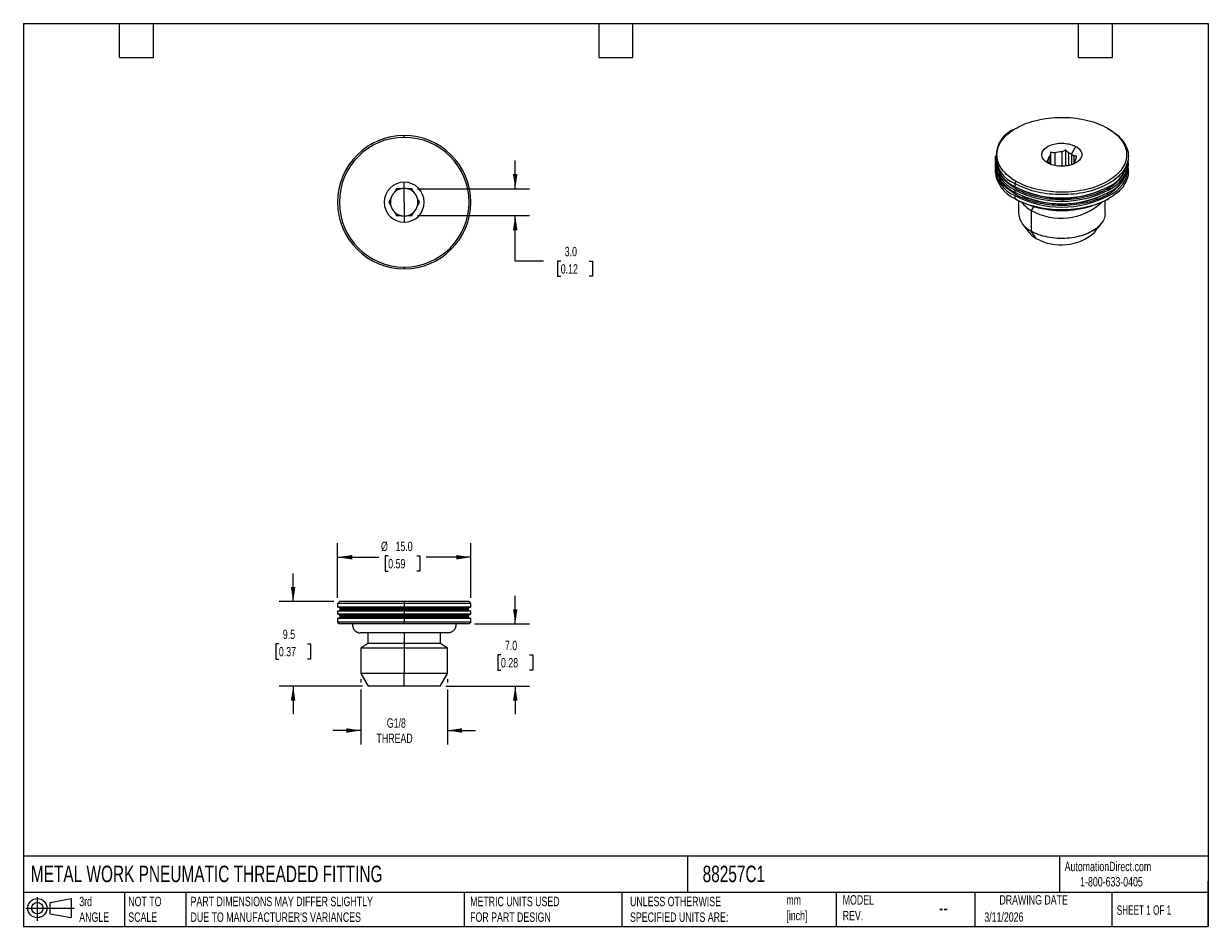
# Model space of a CAD drawing. Header units: millimetres. Extents: x 3 to 137, y 3 to 105.
import ezdxf

# ---------------------------------------------------------------- set-up
doc = ezdxf.new("R2010")
doc.units = ezdxf.units.MM
doc.header["$LTSCALE"] = 0.5
doc.linetypes.add('SLD-Solid', pattern=[0])
doc.layers.add('DIMENSIONS', color=140, linetype='SLD-Solid', lineweight=25)
doc.layers.add('TEXT', color=140, linetype='SLD-Solid', lineweight=25)
doc.layers.add('SLD-DEFPOINTS', color=7, linetype='Continuous')
doc.styles.add('SLDTEXTSTYLE0', font='TXT', dxfattribs={"width": 0.7})
doc.styles.add('SLDTEXTSTYLE1', font='TXT', dxfattribs={"width": 0.65})
doc.dimstyles.new('SLDDIMSTYLE0', dxfattribs={"dimtxt": 1.079004, "dimasz": 1.651, "dimexe": 0, "dimexo": 0.0625, "dimgap": 0.269751, "dimtad": 0, "dimtih": 1, "dimtoh": 1, "dimdec": 1, "dimrnd": 1e-09, "dimzin": 4, "dimdsep": 46, "dimtxsty": 'SLDTEXTSTYLE0', "dimsah": 1, "dimcen": 0.09, "dimadec": 0, "dimazin": 1, "dimtfac": 1, "dimtdec": 1, "dimtmove": 0, "dimatfit": 0, "dimfxl": 0, "dimfrac": 2, "dimtolj": 1, "dimtzin": 12, "dimarcsym": 0})
doc.dimstyles.new('SLDDIMSTYLE1', dxfattribs={"dimtxt": 1.079004, "dimasz": 1.651, "dimexe": 0, "dimexo": 0.0625, "dimgap": 0.269751, "dimtad": 0, "dimtih": 1, "dimtoh": 1, "dimdec": 1, "dimrnd": 1e-09, "dimzin": 12, "dimdsep": 46, "dimtxsty": 'SLDTEXTSTYLE0', "dimsah": 1, "dimcen": 0.09, "dimadec": 0, "dimazin": 3, "dimtfac": 1, "dimtdec": 1, "dimtmove": 0, "dimatfit": 0, "dimfxl": 0, "dimfrac": 2, "dimtolj": 1, "dimtzin": 12, "dimarcsym": 0})
doc.dimstyles.new('SLDDIMSTYLE2', dxfattribs={"dimtxt": 1.079004, "dimasz": 1.651, "dimexe": 0, "dimexo": 0.0625, "dimgap": 0.269751, "dimtad": 0, "dimtih": 1, "dimtoh": 1, "dimdec": 1, "dimrnd": 1e-09, "dimzin": 4, "dimdsep": 46, "dimtxsty": 'SLDTEXTSTYLE0', "dimsah": 1, "dimcen": 0.09, "dimadec": 0, "dimazin": 1, "dimtfac": 1, "dimtdec": 1, "dimtofl": 0, "dimtmove": 0, "dimatfit": 3, "dimfxl": 0, "dimfrac": 2, "dimtolj": 1, "dimtzin": 12, "dimarcsym": 0})

# ---------------------------------------------------------------- blocks, each defined once
blk = doc.blocks.new('Block11')
at = {"color": 7, "linetype": 'SLD-Solid', "lineweight": 18}
for p, q in [((0, 1.44), (5.44, 1.44)), ((1.29, 2.66), (1.29, 0)), ((2.74, 2.08), (5.09, 2.52)), ((2.74, 0.8), (2.74, 2.08)), ((5.09, 2.52), (5.09, 0.37)), ((2.74, 0.8), (5.09, 0.37))]:
    blk.add_line(p, q, dxfattribs=at)
for radius in [1.08, 0.643]:
    blk.add_circle((1.29, 1.44), radius, dxfattribs=at)
blk = doc.blocks.new('Block12')
at = {"layer": 'SLD-DEFPOINTS'}
blk.add_blockref('Block11', (0, 0), dxfattribs=at)
blk = doc.blocks.new('_D')
at = {"layer": 'DIMENSIONS'}
for p, q in [((58.51, 37.22), (58.51, 40.39)), ((53.94, 37.22), (60.1, 37.22)), ((56.9, 33.72), (56.54, 33.72)), ((56.54, 33.72), (56.54, 32)), ((60.11, 33.72), (60.47, 33.72)), ((60.47, 33.72), (60.47, 32)), ((56.54, 32), (56.9, 32)), ((60.47, 32), (60.11, 32)), ((50.7, 30.22), (60.1, 30.22)), ((58.51, 30.22), (58.51, 27.04))]:
    blk.add_line(p, q, dxfattribs=at)
for points in [[(58.51, 37.22), (58.76, 38.87), (58.25, 38.87)], [(58.51, 30.22), (58.25, 28.57), (58.76, 28.57)]]:
    blk.add_solid(points, dxfattribs=at)
at = {"layer": 'DIMENSIONS', "char_height": 1.058, "attachment_point": 1, "style": 'SLDTEXTSTYLE0'}
for s, insert in [('7.0', (57.35, 35.32)), ('0.28', (56.9, 33.37))]:
    blk.add_mtext(s, dxfattribs=dict(at, insert=insert))
blk = doc.blocks.new('_D_1')
at = {"layer": 'DIMENSIONS'}
for p, q in [((33.51, 39.72), (33.51, 42.89)), ((38.07, 39.72), (31.92, 39.72)), ((31.9, 34.97), (31.54, 34.97)), ((31.54, 34.97), (31.54, 33.25)), ((35.11, 34.97), (35.47, 34.97)), ((35.47, 34.97), (35.47, 33.25)), ((31.54, 33.25), (31.9, 33.25)), ((35.47, 33.25), (35.11, 33.25)), ((41.32, 30.22), (31.92, 30.22)), ((33.51, 30.22), (33.51, 27.04))]:
    blk.add_line(p, q, dxfattribs=at)
for points in [[(33.51, 39.72), (33.76, 41.37), (33.25, 41.37)], [(33.51, 30.22), (33.25, 28.57), (33.76, 28.57)]]:
    blk.add_solid(points, dxfattribs=at)
at = {"layer": 'DIMENSIONS', "char_height": 1.058, "attachment_point": 1, "style": 'SLDTEXTSTYLE0'}
for s, insert in [('9.5', (32.35, 36.57)), ('0.37', (31.9, 34.62))]:
    blk.add_mtext(s, dxfattribs=dict(at, insert=insert))
blk = doc.blocks.new('_D_2')
at = {"layer": 'DIMENSIONS'}
for p, q in [((38.51, 40.15), (38.51, 46.3)), ((53.51, 40.15), (53.51, 46.3)), ((38.51, 44.72), (43.16, 44.72)), ((44.21, 44.87), (43.85, 44.87)), ((43.85, 44.87), (43.85, 43.15)), ((47.42, 44.87), (47.78, 44.87)), ((47.78, 44.87), (47.78, 43.15)), ((53.51, 44.72), (48.48, 44.72)), ((43.85, 43.15), (44.21, 43.15)), ((47.78, 43.15), (47.42, 43.15))]:
    blk.add_line(p, q, dxfattribs=at)
for points in [[(38.51, 44.72), (40.16, 44.46), (40.16, 44.97)], [(53.51, 44.72), (51.86, 44.97), (51.86, 44.46)]]:
    blk.add_solid(points, dxfattribs=at)
at = {"layer": 'DIMENSIONS', "char_height": 1.058, "attachment_point": 1, "style": 'SLDTEXTSTYLE0'}
for s, insert in [('%%c', (43.4, 46.47)), ('15.0', (45.03, 46.47)), ('0.59', (44.21, 44.52))]:
    blk.add_mtext(s, dxfattribs=dict(at, insert=insert))
blk = doc.blocks.new('_D_3')
at = {"layer": 'DIMENSIONS'}
for p, q in [((41.14, 30.98), (41.14, 30.6)), ((50.87, 30.98), (50.87, 30.6)), ((41.14, 29.84), (41.14, 23.63)), ((50.87, 29.84), (50.87, 23.63)), ((41.14, 25.22), (37.97, 25.22)), ((50.87, 25.22), (54.05, 25.22))]:
    blk.add_line(p, q, dxfattribs=at)
for points in [[(41.14, 25.22), (39.49, 25.47), (39.49, 24.96)], [(50.87, 25.22), (52.52, 24.96), (52.52, 25.47)]]:
    blk.add_solid(points, dxfattribs=at)
at = {"layer": 'DIMENSIONS', "char_height": 1.058, "attachment_point": 1, "style": 'SLDTEXTSTYLE0'}
for s, insert in [('G1/8', (44.05, 26.58)), ('THREAD', (42.89, 24.87))]:
    blk.add_mtext(s, dxfattribs=dict(at, insert=insert))
blk = doc.blocks.new('_D_4')
at = {"layer": 'DIMENSIONS'}
for p, q in [((58.51, 86.18), (58.51, 89.36)), ((47.51, 86.18), (60.1, 86.18)), ((47.51, 83.18), (60.1, 83.18)), ((58.51, 78.05), (58.51, 83.18)), ((61.68, 78.05), (58.51, 78.05)), ((63.63, 78.05), (63.27, 78.05)), ((63.27, 78.05), (63.27, 76.34)), ((66.83, 78.05), (67.2, 78.05)), ((67.2, 78.05), (67.2, 76.34)), ((63.27, 76.34), (63.63, 76.34)), ((67.2, 76.34), (66.83, 76.34))]:
    blk.add_line(p, q, dxfattribs=at)
for points in [[(58.51, 86.18), (58.76, 87.84), (58.25, 87.84)], [(58.51, 83.18), (58.25, 81.53), (58.76, 81.53)]]:
    blk.add_solid(points, dxfattribs=at)
at = {"layer": 'DIMENSIONS', "char_height": 1.058, "attachment_point": 1, "style": 'SLDTEXTSTYLE0'}
for s, insert in [('3.0', (64.08, 79.66)), ('0.12', (63.63, 77.7))]:
    blk.add_mtext(s, dxfattribs=dict(at, insert=insert))

msp = doc.modelspace()

# ---------------------------------------------------------------- linework, layer by layer
for p, q in [((46.01, 91.98), (46.01, 92.18)), ((114.87, 93), (114.73, 92.92)), ((125.19, 93), (125.33, 92.92)), ((121.13, 90.08), (121.62, 90.94)), ((112.53, 89.86), (112.53, 89.51)), ((118.48, 89.21), (118.48, 89.46)), ((118.68, 89.89), (118.68, 89.01)), ((118.81, 88.93), (118.81, 90.3)), ((119.27, 88.8), (119.27, 90.23)), ((120.02, 90.34), (120.02, 88.72)), ((120.48, 88.75), (120.48, 90.56)), ((120.82, 88.8), (120.82, 90.22)), ((121.13, 90.08), (121.13, 88.89)), ((121.37, 89.9), (121.37, 88.99)), ((127.53, 89.51), (127.53, 89.86)), ((112.53, 89.14), (112.53, 88.86)), ((112.53, 88.49), (112.53, 88.14)), ((121.35, 88.97), (121.38, 89.01)), ((127.53, 88.86), (127.53, 89.14)), ((127.53, 88.14), (127.53, 88.49)), ((46.01, 86.23), (46.01, 86.93)), ((114.87, 87.04), (114.73, 86.8)), ((114.73, 86.8), (114.73, 86.45)), ((46.01, 84.68), (46.01, 86.23)), ((114.73, 86.08), (114.73, 85.8)), ((114.73, 85.42), (114.73, 85.08)), ((125.2, 86.2), (125.33, 86.08)), ((125.2, 85.54), (125.33, 85.42)), ((46.01, 84.68), (46.01, 83.13)), ((114.87, 85), (114.73, 85.08)), ((115.17, 84.84), (115.17, 83.41)), ((116.89, 84.18), (116.59, 83.76)), ((124.9, 83.41), (124.9, 84.84)), ((125.19, 85), (125.34, 85.08)), ((46.01, 83.13), (46.01, 82.43)), ((116.59, 83.76), (116.59, 81.42)), ((115.59, 82.26), (116.33, 81.31)), ((117.16, 80.61), (116.59, 81.42)), ((123.73, 81.31), (124.47, 82.26)), ((46.01, 77.38), (46.01, 77.18)), ((38.71, 39.72), (38.51, 39.52)), ((38.51, 39.52), (38.51, 39.1)), ((46.01, 39.52), (38.51, 39.52)), ((46.01, 39.1), (38.51, 39.1)), ((38.7, 39.05), (38.51, 39.1)), ((38.7, 38.69), (38.51, 38.64)), ((53.32, 39.05), (38.7, 39.05)), ((53.32, 38.69), (38.7, 38.69)), ((46.01, 39.72), (38.71, 39.72)), ((53.21, 38.9), (38.81, 38.9)), ((38.81, 38.9), (38.81, 38.83)), ((53.21, 38.83), (38.81, 38.83)), ((46.01, 39.72), (46.01, 39.52)), ((53.31, 39.72), (46.01, 39.72)), ((46.01, 39.52), (46.01, 39.1)), ((53.51, 39.52), (46.01, 39.52)), ((53.51, 39.1), (46.01, 39.1)), ((53.21, 38.9), (53.21, 38.83)), ((53.51, 39.52), (53.31, 39.72)), ((53.32, 39.05), (53.51, 39.1)), ((53.32, 38.69), (53.51, 38.64)), ((53.51, 39.1), (53.51, 39.52)), ((38.51, 38.64), (38.51, 38.3)), ((46.01, 38.64), (38.51, 38.64)), ((46.01, 38.3), (38.51, 38.3)), ((38.7, 38.25), (38.51, 38.3)), ((38.7, 37.89), (38.51, 37.84)), ((38.51, 37.84), (38.51, 37.42)), ((46.01, 37.84), (38.51, 37.84)), ((38.51, 37.42), (38.71, 37.22)), ((46.01, 37.42), (38.51, 37.42)), ((53.32, 38.25), (38.7, 38.25)), ((53.32, 37.89), (38.7, 37.89)), ((53.21, 38.1), (38.81, 38.1)), ((38.81, 38.1), (38.81, 38.03)), ((53.21, 38.03), (38.81, 38.03)), ((46.01, 38.64), (46.01, 38.3)), ((53.51, 38.64), (46.01, 38.64)), ((53.51, 38.3), (46.01, 38.3)), ((46.01, 37.84), (46.01, 37.42)), ((53.51, 37.84), (46.01, 37.84)), ((53.51, 37.42), (46.01, 37.42)), ((46.01, 37.22), (46.01, 37.42)), ((53.21, 38.1), (53.21, 38.03)), ((53.31, 37.22), (53.51, 37.42)), ((53.32, 38.25), (53.51, 38.3)), ((53.32, 37.89), (53.51, 37.84)), ((53.51, 38.3), (53.51, 38.64)), ((53.51, 37.42), (53.51, 37.84)), ((46.01, 37.22), (38.71, 37.22)), ((50.97, 36.21), (41.05, 36.21)), ((41.91, 36.21), (41.91, 35.02)), ((53.31, 37.22), (46.01, 37.22)), ((46.01, 36.21), (46.01, 35.02)), ((50.11, 35.02), (50.11, 36.21)), ((41.91, 35.02), (41.14, 34.48)), ((46.01, 35.02), (41.91, 35.02)), ((46.01, 35.02), (46.01, 34.48)), ((50.11, 35.02), (46.01, 35.02)), ((50.87, 34.48), (50.11, 35.02)), ((41.14, 34.48), (41.14, 31.62)), ((46.01, 34.48), (41.14, 34.48)), ((46.01, 34.48), (46.01, 31.62)), ((50.87, 34.48), (46.01, 34.48)), ((50.87, 31.62), (50.87, 34.48)), ((41.14, 31.62), (41.95, 30.22)), ((46.01, 31.62), (41.14, 31.62)), ((50.87, 31.62), (46.01, 31.62)), ((46.01, 30.22), (46.01, 31.62)), ((50.06, 30.22), (50.87, 31.62)), ((46.01, 30.22), (41.95, 30.22)), ((50.06, 30.22), (46.01, 30.22))]:
    msp.add_line(p, q)
at = {"flags": 128}
for points in [[(114.87, 87.04), (114.63, 87.18), (114.41, 87.33), (114.2, 87.49), (114, 87.65), (113.81, 87.81), (113.64, 87.99), (113.48, 88.16), (113.34, 88.34), (113.21, 88.52), (113.09, 88.71), (113, 88.9), (112.91, 89.09), (112.84, 89.28), (112.79, 89.48), (112.76, 89.68), (112.74, 89.87), (112.73, 90.07), (112.74, 90.27), (112.77, 90.46), (112.82, 90.66), (112.88, 90.86), (112.95, 91.05), (113.04, 91.24), (113.15, 91.43), (113.27, 91.61), (113.41, 91.79), (113.56, 91.97), (113.72, 92.14), (113.9, 92.31), (114.1, 92.47), (114.3, 92.63), (114.52, 92.78), (114.75, 92.93), (114.99, 93.07), (115.25, 93.2), (115.51, 93.33), (115.78, 93.45), (116.07, 93.56), (116.36, 93.66), (116.66, 93.76), (116.96, 93.84), (117.28, 93.92), (117.6, 93.99), (117.92, 94.06), (118.25, 94.11), (118.59, 94.15), (118.92, 94.19), (119.26, 94.21), (119.6, 94.23), (119.95, 94.23), (120.29, 94.23), (120.63, 94.22), (120.97, 94.2), (121.31, 94.17), (121.64, 94.13), (121.98, 94.08), (122.3, 94.03), (122.63, 93.96), (122.94, 93.89), (123.25, 93.8), (123.56, 93.71), (123.85, 93.61), (124.14, 93.5), (124.42, 93.39), (124.69, 93.27), (124.95, 93.14), (125.19, 93)], [(125.33, 92.92), (125.57, 92.77), (125.8, 92.62), (126.02, 92.47), (126.22, 92.3), (126.41, 92.14), (126.58, 91.96), (126.75, 91.79), (126.89, 91.61), (127.03, 91.42), (127.14, 91.23), (127.25, 91.04), (127.33, 90.85), (127.4, 90.65), (127.46, 90.46), (127.5, 90.26), (127.52, 90.06), (127.53, 89.86), (127.52, 89.66), (127.5, 89.46), (127.46, 89.26), (127.4, 89.06), (127.33, 88.87), (127.25, 88.67), (127.14, 88.48), (127.03, 88.29), (126.89, 88.11), (126.75, 87.93), (126.58, 87.75), (126.41, 87.58), (126.22, 87.41), (126.02, 87.25), (125.8, 87.09), (125.57, 86.94), (125.33, 86.8), (125.08, 86.66), (124.82, 86.53), (124.55, 86.4), (124.27, 86.29), (123.98, 86.18), (123.68, 86.08), (123.37, 85.98), (123.06, 85.9), (122.74, 85.82), (122.42, 85.75), (122.08, 85.69), (121.75, 85.64), (121.41, 85.6), (121.07, 85.57), (120.72, 85.55), (120.38, 85.53), (120.03, 85.53), (119.69, 85.53), (119.34, 85.55), (119, 85.57), (118.65, 85.6), (118.31, 85.64), (117.98, 85.69), (117.65, 85.75), (117.32, 85.82), (117, 85.9), (116.69, 85.98), (116.38, 86.08), (116.08, 86.18), (115.79, 86.29), (115.51, 86.4), (115.24, 86.53), (114.98, 86.66), (114.73, 86.8)], [(125.19, 93), (125.43, 92.86), (125.65, 92.71), (125.87, 92.55), (126.07, 92.39), (126.25, 92.23), (126.42, 92.06), (126.58, 91.88), (126.73, 91.7), (126.85, 91.52), (126.97, 91.33), (127.07, 91.14), (127.15, 90.95), (127.22, 90.76), (127.27, 90.56), (127.31, 90.37), (127.33, 90.17), (127.33, 89.97), (127.32, 89.77), (127.29, 89.58), (127.25, 89.38), (127.19, 89.19), (127.11, 88.99), (127.02, 88.8), (126.91, 88.62), (126.79, 88.43), (126.66, 88.25), (126.5, 88.07), (126.34, 87.9), (126.16, 87.73), (125.97, 87.57), (125.76, 87.41), (125.54, 87.26), (125.31, 87.11), (125.07, 86.97), (124.82, 86.84), (124.55, 86.71), (124.28, 86.59), (124, 86.48), (123.71, 86.38), (123.41, 86.28), (123.1, 86.2), (122.79, 86.12), (122.47, 86.05), (122.14, 85.99), (121.81, 85.93), (121.48, 85.89), (121.14, 85.86), (120.8, 85.83), (120.46, 85.81), (120.12, 85.81), (119.77, 85.81), (119.43, 85.82), (119.09, 85.84), (118.75, 85.87), (118.42, 85.91), (118.09, 85.96), (117.76, 86.02), (117.44, 86.08), (117.12, 86.16), (116.81, 86.24), (116.51, 86.33), (116.21, 86.43), (115.92, 86.54), (115.64, 86.65), (115.38, 86.78), (115.12, 86.9), (114.87, 87.04)], [(118.44, 89.1), (118.31, 89.18), (118.19, 89.27), (118.09, 89.36), (118, 89.46), (117.93, 89.56), (117.87, 89.67), (117.82, 89.77), (117.79, 89.88), (117.78, 89.99), (117.79, 90.1), (117.81, 90.21), (117.84, 90.32), (117.89, 90.43), (117.96, 90.53), (118.04, 90.63), (118.14, 90.73), (118.25, 90.82), (118.37, 90.9), (118.51, 90.98), (118.66, 91.05), (118.81, 91.11), (118.98, 91.17), (119.15, 91.22), (119.33, 91.25), (119.51, 91.28), (119.7, 91.31), (119.89, 91.32), (120.08, 91.32), (120.27, 91.31), (120.46, 91.3), (120.64, 91.27), (120.83, 91.24), (121, 91.19), (121.17, 91.14), (121.33, 91.08), (121.48, 91.01), (121.62, 90.94)], [(121.62, 90.94), (121.75, 90.86), (121.87, 90.77), (121.97, 90.68), (122.06, 90.58), (122.14, 90.48), (122.2, 90.37), (122.24, 90.27), (122.27, 90.16), (122.28, 90.05), (122.28, 89.94), (122.26, 89.83), (122.22, 89.72), (122.17, 89.61), (122.1, 89.51), (122.02, 89.41), (121.92, 89.32), (121.81, 89.23), (121.69, 89.14), (121.55, 89.06), (121.41, 88.99), (121.25, 88.93), (121.09, 88.87), (120.91, 88.83), (120.74, 88.79), (120.55, 88.76), (120.36, 88.74), (120.17, 88.72), (119.98, 88.72), (119.79, 88.73), (119.6, 88.75), (119.42, 88.77), (119.24, 88.81), (119.06, 88.85), (118.89, 88.9), (118.73, 88.96), (118.58, 89.03), (118.44, 89.1)], [(127.53, 88.14), (127.52, 87.94), (127.5, 87.74), (127.46, 87.54), (127.4, 87.35), (127.33, 87.15), (127.25, 86.96), (127.14, 86.77), (127.03, 86.58), (126.89, 86.39), (126.75, 86.21), (126.58, 86.04), (126.41, 85.86), (126.22, 85.7), (126.02, 85.53), (125.8, 85.38), (125.57, 85.23), (125.33, 85.08), (125.08, 84.94), (124.82, 84.81), (124.55, 84.69), (124.27, 84.57), (123.98, 84.46), (123.68, 84.36), (123.37, 84.27), (123.06, 84.18), (122.74, 84.11), (122.42, 84.04), (122.08, 83.98), (121.75, 83.93), (121.41, 83.89), (121.07, 83.85), (120.72, 83.83), (120.38, 83.82), (120.03, 83.81), (119.69, 83.82), (119.34, 83.83), (119, 83.85), (118.65, 83.89), (118.31, 83.93), (117.98, 83.98), (117.65, 84.04), (117.32, 84.11), (117, 84.18), (116.69, 84.27), (116.38, 84.36), (116.08, 84.46), (115.79, 84.57), (115.51, 84.69), (115.24, 84.81), (114.98, 84.94), (114.73, 85.08)], [(118.73, 88.96), (118.72, 88.97), (118.69, 89)], [(125.2, 86.2), (124.95, 86.06), (124.69, 85.93), (124.43, 85.81), (124.15, 85.69), (123.86, 85.58), (123.56, 85.48), (123.26, 85.39), (122.95, 85.31), (122.63, 85.23), (122.31, 85.17), (121.98, 85.11), (121.65, 85.06), (121.31, 85.02), (120.97, 84.99), (120.63, 84.97), (120.29, 84.96), (119.95, 84.96), (119.6, 84.97), (119.26, 84.98), (118.92, 85.01), (118.58, 85.04), (118.25, 85.09), (117.92, 85.14), (117.59, 85.2), (117.27, 85.27), (116.96, 85.35), (116.65, 85.44), (116.35, 85.53), (116.06, 85.64), (115.78, 85.75), (115.5, 85.87), (115.24, 85.99), (114.98, 86.13), (114.74, 86.27), (114.51, 86.41), (114.29, 86.57), (114.09, 86.72), (113.89, 86.89), (113.71, 87.06), (113.55, 87.23), (113.4, 87.41), (113.26, 87.59), (113.14, 87.77), (113.03, 87.96)], [(125.2, 85.54), (124.95, 85.41), (124.69, 85.28), (124.43, 85.15), (124.15, 85.04), (123.86, 84.93), (123.56, 84.83), (123.26, 84.74), (122.95, 84.66), (122.63, 84.58), (122.31, 84.52), (121.98, 84.46), (121.65, 84.41), (121.31, 84.37), (120.97, 84.34), (120.63, 84.32), (120.29, 84.31), (119.95, 84.31), (119.6, 84.31), (119.26, 84.33), (118.92, 84.36), (118.58, 84.39), (118.25, 84.43), (117.92, 84.49), (117.59, 84.55), (117.27, 84.62), (116.96, 84.7), (116.65, 84.78), (116.35, 84.88), (116.06, 84.98), (115.78, 85.09), (115.5, 85.21), (115.24, 85.34), (114.98, 85.47), (114.74, 85.61), (114.51, 85.76), (114.29, 85.91), (114.09, 86.07), (113.89, 86.23), (113.71, 86.4), (113.55, 86.58), (113.4, 86.75), (113.26, 86.93), (113.14, 87.12), (113.03, 87.3)], [(124.9, 83.41), (124.9, 83.37), (124.88, 83.21), (124.86, 83.05), (124.81, 82.89), (124.75, 82.73), (124.68, 82.58), (124.59, 82.43), (124.48, 82.28), (124.37, 82.13), (124.23, 81.99), (124.09, 81.86), (123.93, 81.72), (123.75, 81.6), (123.57, 81.48), (123.37, 81.37), (123.16, 81.26), (122.95, 81.16), (122.72, 81.07), (122.48, 80.98), (122.24, 80.9), (121.99, 80.84), (121.73, 80.78), (121.47, 80.72), (121.2, 80.68), (120.93, 80.65), (120.65, 80.62), (120.38, 80.61), (120.1, 80.6), (119.82, 80.6), (119.55, 80.61), (119.27, 80.63), (119, 80.66), (118.73, 80.7), (118.46, 80.75), (118.2, 80.81), (117.95, 80.87), (117.7, 80.94), (117.46, 81.02), (117.23, 81.11), (117.01, 81.21), (116.79, 81.31), (116.59, 81.42)]]:
    msp.add_lwpolyline(points, dxfattribs=at)
for centre, radius, start, end in [((46.01, 84.68), 7.5, 90, 270), ((46.01, 84.68), 7.5, 270, 90), ((115.91, 89.86), 3.28, 111.0451, 248.9711), ((46.01, 84.68), 7.3, 90, 270), ((46.01, 84.68), 7.3, 270, 90), ((116.28, 89.88), 3.76, 185.602, 245.7181), ((119.12, 89.42), 0.638, 132.99, 177.2131), ((120.02, 87.87), 2.48, 89.9258, 107.6603), ((120.27, 88.57), 1.74, 60.3322, 71.5713), ((120.54, 89.04), 1.19, 46.0098, 60.4838), ((120.94, 89.47), 0.638, 312.99, 357.2131), ((123.76, 89.9), 3.79, 294.5164, 354.1634), ((116.28, 89.23), 3.76, 185.602, 245.7181), ((116.28, 88.51), 3.76, 185.602, 245.7181), ((116.21, 89.44), 3.67, 181.7277, 246.2166), ((116.21, 88.78), 3.67, 181.7277, 246.2166), ((123.85, 89.44), 3.67, 293.7834, 358.2723), ((123.76, 89.25), 3.79, 294.5164, 354.1634), ((123.85, 88.78), 3.67, 293.7834, 358.2723), ((46.01, 84.68), 2.25, 90, 270), ((46.01, 84.68), 2.25, 270, 90), ((123.02, 90.29), 4.64, 298.064, 329.8052), ((123.02, 89.64), 4.64, 298.064, 329.8052), ((46.01, 84.68), 1.55, 135.4074, 164.5926), ((46.01, 84.68), 1.55, 104.5926, 135.4074), ((46.01, 84.68), 1.55, 90, 104.5926), ((46.01, 84.68), 1.55, 75.4074, 90), ((46.01, 84.68), 1.55, 44.5926, 75.4074), ((46.01, 84.68), 1.55, 15.4074, 44.5926), ((120.03, 96.66), 11.5, 242.5496, 297.4504), ((120.03, 96.29), 11.5, 242.5496, 297.4504), ((120.03, 96.01), 11.5, 242.5496, 297.4504), ((120.03, 95.63), 11.5, 242.5496, 297.4504), ((120.03, 96.57), 11.44, 247.3024, 292.6976), ((120.03, 95.91), 11.44, 247.3024, 292.6976), ((125.36, 86.38), 0.242, 189.2466, 227.9903), ((125.36, 85.72), 0.242, 189.2466, 227.9903), ((46.01, 84.68), 1.55, 164.5926, 195.4074), ((46.01, 84.68), 1.55, 195.4074, 224.5926), ((46.01, 84.68), 1.55, 315.4074, 344.5926), ((46.01, 84.68), 1.55, 344.5926, 15.4074), ((120.03, 94.93), 11.19, 242.5318, 297.4736), ((118.16, 86.65), 3.29, 217.3855, 241.4304), ((119.94, 89.63), 6.76, 240.281, 312.5608), ((46.01, 84.68), 1.55, 224.5926, 255.4074), ((46.01, 84.68), 1.55, 255.4074, 270), ((46.01, 84.68), 1.55, 270, 284.5926), ((46.01, 84.68), 1.55, 284.5926, 315.4074), ((117.6, 83.65), 2.44, 185.657, 245.6631), ((118.53, 83.09), 2.84, 218.9476, 241.0903), ((119.96, 85.56), 5.69, 240.5725, 311.5881), ((38.66, 38.9), 0.15, 0, 75), ((38.66, 38.83), 0.15, 285, 0), ((53.36, 38.9), 0.15, 105, 180), ((53.36, 38.83), 0.15, 180, 255), ((38.66, 38.1), 0.15, 0, 75), ((38.66, 38.03), 0.15, 285, 0), ((53.36, 38.1), 0.15, 105, 180), ((53.36, 38.03), 0.15, 180, 255)]:
    msp.add_arc(centre, radius, start, end)
for points, knots in [([(118.48, 89.46), (118.47, 89.44), (118.45, 89.42), (118.42, 89.39), (118.39, 89.36), (118.37, 89.35), (118.36, 89.34)], [0, 0, 0, 0, 0.232315, 0.475917, 0.731586, 1, 1, 1, 1]), ([(118.81, 90.3), (118.79, 90.23), (118.75, 90.08), (118.7, 89.95), (118.68, 89.89)], [0, 0, 0, 0, 0.524119, 1, 1, 1, 1]), ([(119.27, 90.23), (119.23, 90.23), (119.15, 90.24), (119.04, 90.25), (118.92, 90.28), (118.85, 90.29), (118.81, 90.3)], [0, 0, 0, 0, 0.232315, 0.475917, 0.731586, 1, 1, 1, 1]), ([(120.48, 90.56), (120.4, 90.52), (120.25, 90.44), (120.1, 90.37), (120.02, 90.34)], [0, 0, 0, 0, 0.524119, 1, 1, 1, 1]), ([(120.82, 90.22), (120.79, 90.25), (120.73, 90.29), (120.65, 90.38), (120.57, 90.47), (120.51, 90.53), (120.48, 90.56)], [0, 0, 0, 0, 0.232315, 0.475917, 0.731586, 1, 1, 1, 1]), ([(121.7, 89.86), (121.65, 89.86), (121.54, 89.86), (121.42, 89.89), (121.37, 89.9)], [0, 0, 0, 0, 0.524119, 1, 1, 1, 1]), ([(121.58, 89.44), (121.59, 89.47), (121.61, 89.53), (121.64, 89.63), (121.67, 89.74), (121.69, 89.82), (121.7, 89.86)], [0, 0, 0, 0, 0.232315, 0.475917, 0.731586, 1, 1, 1, 1]), ([(118.36, 89.34), (118.42, 89.27), (118.52, 89.15), (118.64, 89.05), (118.69, 89)], [0, 0, 0, 0, 0.524119, 1, 1, 1, 1]), ([(45.14, 86.18), (45.1, 86.11), (45.02, 85.98), (44.94, 85.84), (44.9, 85.77)], [0, 0, 0, 0, 0.524119, 1, 1, 1, 1]), ([(45.62, 86.18), (45.58, 86.18), (45.5, 86.18), (45.38, 86.18), (45.26, 86.18), (45.18, 86.18), (45.14, 86.18)], [0, 0, 0, 0, 0.232315, 0.475917, 0.731586, 1, 1, 1, 1]), ([(46.87, 86.18), (46.79, 86.18), (46.64, 86.18), (46.48, 86.18), (46.4, 86.18)], [0, 0, 0, 0, 0.524119, 1, 1, 1, 1]), ([(47.11, 85.77), (47.09, 85.81), (47.05, 85.87), (46.99, 85.97), (46.93, 86.08), (46.89, 86.15), (46.87, 86.18)], [0, 0, 0, 0, 0.232315, 0.475917, 0.731586, 1, 1, 1, 1]), ([(44.51, 85.1), (44.49, 85.06), (44.46, 85), (44.4, 84.89), (44.34, 84.79), (44.3, 84.72), (44.28, 84.68)], [0, 0, 0, 0, 0.232315, 0.475917, 0.731586, 1, 1, 1, 1]), ([(44.28, 84.68), (44.32, 84.61), (44.39, 84.48), (44.47, 84.34), (44.51, 84.27)], [0, 0, 0, 0, 0.524119, 1, 1, 1, 1]), ([(47.74, 84.68), (47.7, 84.75), (47.62, 84.89), (47.54, 85.03), (47.5, 85.1)], [0, 0, 0, 0, 0.524119, 1, 1, 1, 1]), ([(47.5, 84.27), (47.52, 84.31), (47.56, 84.37), (47.62, 84.47), (47.68, 84.58), (47.72, 84.65), (47.74, 84.68)], [0, 0, 0, 0, 0.232315, 0.475917, 0.731586, 1, 1, 1, 1]), ([(44.9, 83.6), (44.92, 83.56), (44.96, 83.5), (45.02, 83.39), (45.08, 83.29), (45.12, 83.22), (45.14, 83.18)], [0, 0, 0, 0, 0.232315, 0.475917, 0.731586, 1, 1, 1, 1]), ([(45.14, 83.18), (45.22, 83.18), (45.38, 83.18), (45.54, 83.18), (45.62, 83.18)], [0, 0, 0, 0, 0.524119, 1, 1, 1, 1]), ([(46.4, 83.18), (46.44, 83.18), (46.51, 83.18), (46.63, 83.18), (46.75, 83.18), (46.83, 83.18), (46.87, 83.18)], [0, 0, 0, 0, 0.232315, 0.475917, 0.731586, 1, 1, 1, 1]), ([(46.87, 83.18), (46.91, 83.25), (46.99, 83.39), (47.07, 83.53), (47.11, 83.6)], [0, 0, 0, 0, 0.524119, 1, 1, 1, 1]), ([(40.2, 37.22), (40.2, 37.18), (40.18, 37.07), (40.21, 36.89), (40.28, 36.69), (40.39, 36.52), (40.53, 36.39), (40.66, 36.3), (40.8, 36.24), (40.93, 36.21), (41.01, 36.21), (41.05, 36.21)], [0, 0, 0, 0, 0.07143, 0.222109, 0.367435, 0.503209, 0.626973, 0.73791, 0.836362, 0.923312, 1, 1, 1, 1]), ([(51.81, 37.22), (51.82, 37.18), (51.83, 37.07), (51.81, 36.89), (51.73, 36.69), (51.62, 36.52), (51.49, 36.39), (51.35, 36.3), (51.21, 36.24), (51.09, 36.21), (51, 36.21), (50.97, 36.21)], [0, 0, 0, 0, 0.07143, 0.222109, 0.367435, 0.503209, 0.626973, 0.73791, 0.836362, 0.923312, 1, 1, 1, 1])]:
    msp.add_open_spline(points, degree=3, knots=knots)
at = {"layer": 'TEXT'}
for p, q in [((3.17, 104.78), (136.52, 104.78)), ((3.17, 104.78), (3.17, 3.17)), ((13.97, 100.97), (13.97, 104.78)), ((17.78, 100.97), (17.78, 104.78)), ((67.94, 100.97), (67.94, 104.78)), ((71.75, 100.97), (71.75, 104.78)), ((121.92, 100.97), (121.92, 104.78)), ((125.73, 100.97), (125.73, 104.78)), ((136.52, 104.78), (136.52, 3.17)), ((13.97, 100.97), (17.78, 100.97)), ((67.94, 100.97), (71.75, 100.97)), ((121.92, 100.97), (125.73, 100.97)), ((136.52, 11.06), (3.17, 11.06)), ((77.88, 11.06), (77.88, 6.98)), ((119.79, 11.06), (119.79, 6.98)), ((136.52, 3.17), (136.52, 8.26)), ((136.52, 6.98), (3.17, 6.98)), ((14.52, 6.98), (14.52, 3.17)), ((21.42, 6.98), (21.42, 3.17)), ((52.74, 6.98), (52.74, 3.17)), ((70.5, 6.98), (70.5, 3.17)), ((94.65, 6.98), (94.65, 3.17)), ((110.23, 6.98), (110.23, 3.17)), ((125.67, 6.98), (125.67, 3.17)), ((3.17, 3.17), (136.52, 3.17))]:
    msp.add_line(p, q, dxfattribs=at)

# ---------------------------------------------------------------- block references
at = {"layer": 'SLD-DEFPOINTS'}
msp.add_blockref('Block12', (3.42, 3.78), dxfattribs=at)

# ---------------------------------------------------------------- texts
at = {"layer": 'TEXT'}
for s, insert, char_height, attachment_point, style in [('METAL WORK PNEUMATIC THREADED FITTING', (3.98, 10), 1.8521, 1, 'SLDTEXTSTYLE0'), ('88257C1', (79.6, 10), 1.852, 1, 'SLDTEXTSTYLE0'), ('AutomationDirect.com', (120.35, 10.44), 1.0583, 1, 'SLDTEXTSTYLE0'), ('1-800-633-0405', (122.1, 8.72), 1.0583, 1, 'SLDTEXTSTYLE0'), ('MODEL ^JREV.', (95.37, 6.68), 1.0583, 1, 'SLDTEXTSTYLE0'), ('DRAWING DATE', (116.86, 6.68), 1.0583, 2, 'SLDTEXTSTYLE0'), ('3rd^JANGLE', (9.43, 6.5), 1.058, 1, 'SLDTEXTSTYLE0'), ('NOT TO^JSCALE', (14.95, 6.5), 1.0583, 1, 'SLDTEXTSTYLE0'), ("PART DIMENSIONS MAY DIFFER SLIGHTLY ^JDUE TO MANUFACTURER'S VARIANCES", (21.96, 6.5), 1.0583, 1, 'SLDTEXTSTYLE0'), ('METRIC UNITS USED ^JFOR PART DESIGN', (53.43, 6.5), 1.0583, 1, 'SLDTEXTSTYLE0'), ('UNLESS OTHERWISE ^JSPECIFIED UNITS ARE:', (71.43, 6.5), 1.0583, 1, 'SLDTEXTSTYLE0'), ('mm^J[inch]', (89.03, 6.68), 1.058, 1, 'SLDTEXTSTYLE0'), ('SHEET 1 OF 1', (126.22, 5.53), 1.0583, 1, 'SLDTEXTSTYLE1'), ('--', (106.21, 6.04), 1.587, 1, 'SLDTEXTSTYLE0'), ('3/11/2026', (111.31, 4.75), 1.058, 1, 'SLDTEXTSTYLE0')]:
    msp.add_mtext(s, dxfattribs=dict(at, insert=insert, char_height=char_height, attachment_point=attachment_point, style=style))

# ---------------------------------------------------------------- dimensions: what is measured, and where the dimension line sits
at = {"layer": 'DIMENSIONS'}
for base, p1, p2, dimstyle, picture, middle in [((58.51, 86.18), (46.87, 83.18), (46.87, 86.18), 'SLDDIMSTYLE0', '_D_4', (58.51, 78.05)), ((33.51, 30.22), (38.71, 39.72), (41.95, 30.22), 'SLDDIMSTYLE1', '_D_1', (33.51, 34.97)), ((58.51, 37.22), (50.06, 30.22), (53.31, 37.22), 'SLDDIMSTYLE0', '_D', (58.51, 33.72))]:
    dim = msp.add_linear_dim(base=base, p1=p1, p2=p2, angle=90, dimstyle=dimstyle, dxfattribs=at)
    dim.commit()
    dim.dimension.update_dxf_attribs({"geometry": picture, "text_midpoint": middle, "dimtype": 160})
for base, p1, p2, text, dimstyle, picture, middle in [((53.51, 44.72), (38.51, 39.52), (53.51, 39.52), '%%c<>', 'SLDDIMSTYLE2', '_D_2', (45.82, 44.72)), ((50.87, 25.22), (41.14, 31.62), (50.87, 31.62), 'G1/8\\PTHREAD', 'SLDDIMSTYLE1', '_D_3', (45.82, 25.22))]:
    dim = msp.add_linear_dim(base=base, p1=p1, p2=p2, text=text, dimstyle=dimstyle, dxfattribs=at)
    dim.commit()
    dim.dimension.update_dxf_attribs({"geometry": picture, "text_midpoint": middle, "dimtype": 160})

doc.saveas('drawing.dxf')
